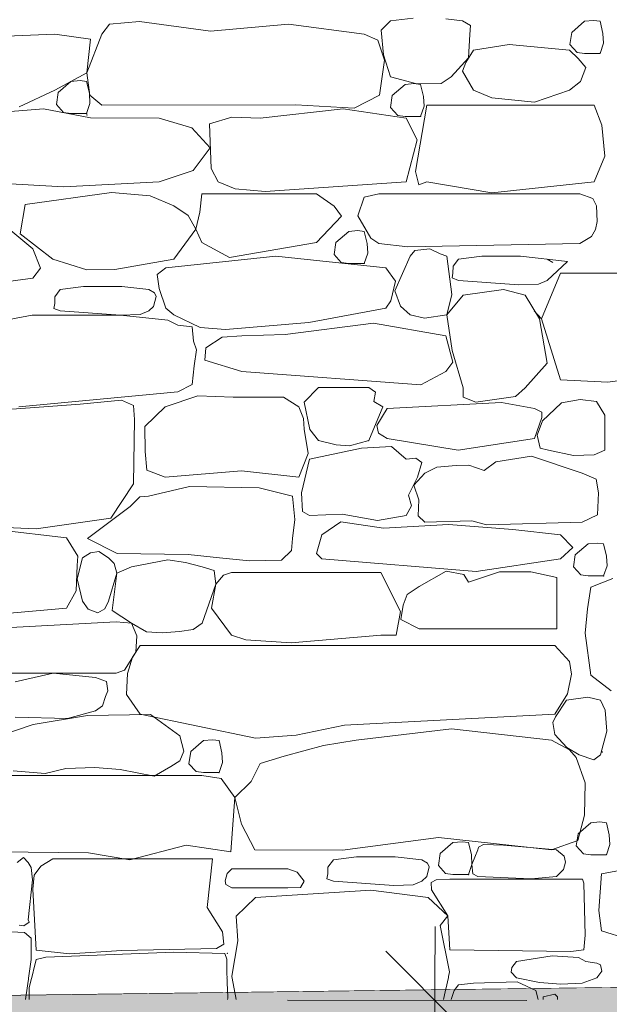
# Model space of a CAD drawing. Header units: millimetres. Extents: x -25516 to 3801, y -6942 to 11332.
# Tile 11 of 33: x -15507 to -14306, y 385 to 2392. Entities that reach past the tile are written whole.
import ezdxf

# ---------------------------------------------------------------- set-up
doc = ezdxf.new("R2010")
doc.units = ezdxf.units.MM
doc.header["$MEASUREMENT"] = 0
doc.linetypes.add('Wipeout_Contour', pattern=[1000, 0, -1000])
for name, color, linetype in [('POHLED ZÁPADNÍ_1_Bourané_Kóty - SP', 7, 'Continuous'), ('POHLED ZÁPADNÍ_1_Konstrukce - krov', 7, 'Continuous'), ('POHLED ZÁPADNÍ_1_Situace - terén', 7, 'Continuous'), ('POHLED ZÁPADNÍ_1_Výplně - Povrchové', 7, 'Continuous'), ('POHLED ZÁPADNÍ_1_Výplně – Řezové', 7, 'Continuous')]:
    doc.layers.add(name, color=color, linetype=linetype)

# ---------------------------------------------------------------- blocks, each defined once
blk = doc.blocks.new('*X2', base_point=(-25798.9, -9432.9))
at = {"layer": 'POHLED ZÁPADNÍ_1_Výplně - Povrchové', "color": 253, "linetype": 'Continuous', "lineweight": 13}
for p, q in [((-15262.9, 2388.1), (-15324.1, 2382.4)), ((-15118.5, 2368.6), (-15262.9, 2388.1)), ((-14751.9, 2389.7), (-14770.8, 2370.2)), ((-14705.8, 2394.6), (-14751.9, 2389.7)), ((-14605.2, 2389.7), (-14638.8, 2393.4)), ((-14588.9, 2379.9), (-14605.2, 2389.7)), ((-14356.8, 2388.4), (-14382.8, 2365.7)), ((-14338.3, 2390), (-14356.8, 2388.4)), ((-14325.1, 2388.4), (-14338.3, 2390)), ((-14319.3, 2363.3), (-14325.1, 2388.4)), ((-15324.1, 2382.4), (-15339.5, 2362.3)), ((-14959.9, 2382.8), (-15118.5, 2368.6)), ((-14805.3, 2362.3), (-14959.9, 2382.8)), ((-14770.8, 2370.2), (-14765.8, 2320)), ((-14590, 2361.3), (-14588.9, 2379.9)), ((-15435.8, 2362.3), (-15622.3, 2354.4)), ((-15362.9, 2351.7), (-15435.8, 2362.3)), ((-15339.5, 2362.3), (-15370.3, 2283.4)), ((-15370.3, 2283.4), (-15362.9, 2351.7)), ((-14777.6, 2349.9), (-14805.3, 2362.3)), ((-14764.2, 2309.4), (-14777.6, 2349.9)), ((-14592.8, 2314.3), (-14590, 2361.3)), ((-14382.8, 2365.7), (-14386.5, 2341.2)), ((-14318.1, 2343.7), (-14319.3, 2363.3)), ((-14582.5, 2329.9), (-14598.7, 2304.4)), ((-14510, 2341.1), (-14582.5, 2329.9)), ((-14387.6, 2329.9), (-14510, 2341.1)), ((-14369.8, 2312.8), (-14387.6, 2329.9)), ((-14386.5, 2341.2), (-14371.8, 2325)), ((-14325.1, 2323), (-14318.1, 2343.7)), ((-14774.1, 2237.9), (-14764.2, 2309.4)), ((-14765.8, 2320), (-14751.9, 2275.5)), ((-14628.4, 2275.5), (-14592.8, 2314.3)), ((-14371.8, 2325), (-14356.8, 2323)), ((-14353.7, 2294.5), (-14369.8, 2312.8)), ((-14356.8, 2323), (-14325.1, 2323)), ((-14598.7, 2304.4), (-14605.2, 2286.5)), ((-14365.2, 2265.8), (-14353.7, 2294.5)), ((-15435.8, 2248.1), (-15370.3, 2283.4)), ((-15384.1, 2267.5), (-15402.6, 2265.8)), ((-15370.7, 2265.8), (-15384.1, 2267.5)), ((-15370.3, 2283.4), (-15364.2, 2237.6)), ((-14751.9, 2275.5), (-14698.4, 2261.2)), ((-14648.5, 2261.8), (-14628.4, 2275.5)), ((-14605.2, 2286.5), (-14582.5, 2248.1)), ((-15508.1, 2214.4), (-15435.8, 2248.1)), ((-15402.6, 2265.8), (-15428.6, 2243.2)), ((-15365.2, 2241.7), (-15370.7, 2265.8)), ((-14722.1, 2259.9), (-14748.2, 2237.3)), ((-14703.7, 2261.6), (-14722.1, 2259.9)), ((-14690.5, 2259.9), (-14703.7, 2261.6)), ((-14698.4, 2261.2), (-14648.5, 2261.8)), ((-14684.7, 2234.9), (-14690.5, 2259.9)), ((-14582.5, 2248.1), (-14545.2, 2232.6)), ((-14458.8, 2223.8), (-14387.6, 2248.1)), ((-14387.6, 2248.1), (-14365.2, 2265.8)), ((-15428.6, 2243.2), (-15432.3, 2218.7)), ((-15363.9, 2221.1), (-15365.2, 2241.7)), ((-15364.2, 2237.6), (-15339.5, 2217.7)), ((-14825.7, 2211.2), (-14774.1, 2237.9)), ((-14748.2, 2237.3), (-14751.9, 2212.8)), ((-14683.5, 2215.2), (-14684.7, 2234.9)), ((-14545.2, 2232.6), (-14458.8, 2223.8)), ((-15458.6, 2210), (-15695.9, 2190.7)), ((-15363.1, 2191.7), (-15458.6, 2210)), ((-15432.3, 2218.7), (-15417.6, 2202.4)), ((-15370.9, 2200.5), (-15363.9, 2221.1)), ((-15339.5, 2217.7), (-14944.6, 2218.4)), ((-14847.9, 2210), (-15017.3, 2190.7)), ((-14944.6, 2218.4), (-14825.7, 2211.2)), ((-14719.7, 2190.7), (-14847.9, 2210)), ((-14751.9, 2212.8), (-14737.1, 2196.5)), ((-14678.1, 2217.7), (-14701.1, 2082.4)), ((-14690.5, 2194.6), (-14683.5, 2215.2)), ((-14337, 2217.7), (-14678.1, 2217.7)), ((-14321.2, 2176.8), (-14337, 2217.7)), ((-15417.6, 2202.4), (-15402.6, 2200.5)), ((-15402.6, 2200.5), (-15370.9, 2200.5)), ((-15222.9, 2190.7), (-15363.1, 2191.7)), ((-15156.7, 2171.4), (-15222.9, 2190.7)), ((-15074.9, 2193.2), (-15120.8, 2179.5)), ((-15017.3, 2190.7), (-15074.9, 2193.2)), ((-14737.1, 2196.5), (-14722.1, 2194.6)), ((-14722.1, 2194.6), (-14690.5, 2194.6)), ((-14697.3, 2147), (-14719.7, 2190.7)), ((-15119.2, 2130.5), (-15156.7, 2171.4)), ((-15120.8, 2179.5), (-15117.3, 2088.5)), ((-14315.1, 2113.3), (-14321.2, 2176.8)), ((-15153.6, 2084.3), (-15119.2, 2130.5)), ((-14719.7, 2061.3), (-14697.3, 2147)), ((-14337, 2061.3), (-14315.1, 2113.3)), ((-15117.3, 2088.5), (-15102.8, 2061.3)), ((-15222.9, 2061.3), (-15153.6, 2084.3)), ((-14701.1, 2082.4), (-14693.9, 2054.9)), ((-15611.5, 2061.3), (-15417.4, 2051.4)), ((-15417.4, 2051.4), (-15222.9, 2061.3)), ((-15102.8, 2061.3), (-15068.4, 2047.2)), ((-15068.4, 2047.2), (-15007.3, 2041.9)), ((-15007.3, 2041.9), (-14719.7, 2061.3)), ((-14693.9, 2054.9), (-14678.1, 2061.3)), ((-14678.1, 2061.3), (-14545.6, 2038.8)), ((-14545.6, 2038.8), (-14337, 2061.3)), ((-15320.3, 2039.2), (-15496.2, 2014.8)), ((-15241.5, 2032.7), (-15320.3, 2039.2)), ((-15192.8, 2012.1), (-15241.5, 2032.7)), ((-15136.2, 2036.9), (-15139.9, 1999.5)), ((-14902.6, 2036.9), (-15136.2, 2036.9)), ((-14866.6, 2011.7), (-14902.6, 2036.9)), ((-14805.7, 2030.2), (-14818.5, 1992.3)), ((-14775.8, 2036.9), (-14805.7, 2030.2)), ((-14365.9, 2036.9), (-14775.8, 2036.9)), ((-14340, 2027.1), (-14365.9, 2036.9)), ((-14332.4, 2012.1), (-14340, 2027.1)), ((-15496.2, 2014.8), (-15506, 1955.1)), ((-15164, 1993), (-15192.8, 2012.1)), ((-14851.7, 1991.4), (-14866.6, 2011.7)), ((-14331.2, 1980.4), (-14332.4, 2012.1)), ((-15148.3, 1964.7), (-15164, 1993)), ((-15139.9, 1999.5), (-15148.3, 1964.7)), ((-14902.6, 1937.7), (-14851.7, 1991.4)), ((-14818.5, 1992.3), (-14792, 1946.3)), ((-15480.4, 1924.8), (-15545.4, 1978.8)), ((-14334.6, 1963.9), (-14331.2, 1980.4)), ((-15506, 1955.1), (-15439.8, 1903.6)), ((-15192.8, 1903.6), (-15148.3, 1964.7)), ((-15148.3, 1964.7), (-15136.2, 1937.7)), ((-14837, 1960.3), (-14863, 1937.7)), ((-14818.6, 1962), (-14837, 1960.3)), ((-14805.3, 1960.3), (-14818.6, 1962)), ((-14799.5, 1935.3), (-14805.3, 1960.3)), ((-14365.9, 1935.9), (-14342.2, 1950)), ((-14342.2, 1950), (-14334.6, 1963.9)), ((-15136.2, 1937.7), (-15079.5, 1907.3)), ((-15079.5, 1907.3), (-14902.6, 1937.7)), ((-14863, 1937.7), (-14866.7, 1913.2)), ((-14798.3, 1915.6), (-14799.5, 1935.3)), ((-14792, 1946.3), (-14775.8, 1935.9)), ((-14775.8, 1935.9), (-14716.7, 1928.7)), ((-14716.7, 1928.7), (-14365.9, 1935.9)), ((-15464.4, 1885.2), (-15480.4, 1924.8)), ((-14985.1, 1910), (-15209.4, 1885.7)), ((-14761.2, 1885.7), (-14985.1, 1910)), ((-14866.7, 1913.2), (-14852, 1896.9)), ((-14805.3, 1895), (-14798.3, 1915.6)), ((-14711.7, 1909.5), (-14743.2, 1838.9)), ((-14702.2, 1921.1), (-14711.7, 1909.5)), ((-14672, 1924.8), (-14702.2, 1921.1)), ((-14650.8, 1914.7), (-14672, 1924.8)), ((-14637.1, 1909.5), (-14650.8, 1914.7)), ((-14626.9, 1831.6), (-14637.1, 1909.5)), ((-14565.8, 1909.8), (-14613.1, 1903.6)), ((-14528.3, 1910), (-14565.8, 1909.8)), ((-14487.4, 1909.7), (-14528.3, 1910)), ((-14391.6, 1899), (-14487.4, 1909.7)), ((-15439.8, 1903.6), (-15370.3, 1882.1)), ((-15313, 1882.9), (-15192.8, 1903.6)), ((-14852, 1896.9), (-14837, 1895)), ((-14837, 1895), (-14805.3, 1895)), ((-14624.2, 1889.1), (-14624.6, 1875.1)), ((-14613.1, 1903.6), (-14624.2, 1889.1)), ((-14421.1, 1897.1), (-14432.8, 1903.6)), ((-14432.8, 1860.4), (-14391.6, 1899)), ((-15480.4, 1864.9), (-15464.4, 1885.2)), ((-15370.3, 1882.1), (-15313, 1882.9)), ((-15209.4, 1885.7), (-15227, 1872.1)), ((-15227, 1872.1), (-15222.9, 1844)), ((-14741.9, 1858.8), (-14761.2, 1885.7)), ((-14624.6, 1875.1), (-14626.4, 1865.3)), ((-14405.5, 1875.1), (-14444.6, 1782.2)), ((-14273.7, 1875.1), (-14405.5, 1875.1)), ((-15644.8, 1843.5), (-15480.4, 1864.9)), ((-15377, 1847.8), (-15424.3, 1841.6)), ((-15339.5, 1848), (-15377, 1847.8)), ((-15298.7, 1847.7), (-15339.5, 1848)), ((-15244.1, 1841.6), (-15298.7, 1847.7)), ((-14751.2, 1818.9), (-14741.9, 1858.8)), ((-14626.4, 1865.3), (-14613.1, 1860.4)), ((-14613.1, 1860.4), (-14490.2, 1851.4)), ((-14490.2, 1851.4), (-14450.7, 1852.9)), ((-14450.7, 1852.9), (-14432.8, 1860.4)), ((-15435.4, 1827), (-15435.8, 1813.1)), ((-15424.3, 1841.6), (-15435.4, 1827)), ((-15232.3, 1835.1), (-15244.1, 1841.6)), ((-15234.2, 1807.5), (-15228.9, 1827.4)), ((-15228.9, 1827.4), (-15232.3, 1835.1)), ((-15222.9, 1844), (-15209.4, 1803.9)), ((-14743.2, 1838.9), (-14731.5, 1808.2)), ((-14637.1, 1790), (-14626.9, 1831.6)), ((-14603.5, 1830.3), (-14637.1, 1790)), ((-14522, 1842.1), (-14603.5, 1830.3)), ((-14477.4, 1830.3), (-14522, 1842.1)), ((-14448.1, 1782.1), (-14477.4, 1830.3)), ((-15435.8, 1813.1), (-15437.6, 1803.2)), ((-15244.1, 1798.3), (-15234.2, 1807.5)), ((-14761.2, 1803.9), (-14751.2, 1818.9)), ((-14731.5, 1808.2), (-14711.7, 1790)), ((-15481.7, 1789.5), (-15589, 1769.5)), ((-15301.4, 1789.3), (-15481.7, 1789.5)), ((-15437.6, 1803.2), (-15424.3, 1798.3)), ((-15424.3, 1798.3), (-15301.4, 1789.3)), ((-15301.4, 1789.3), (-15262, 1790.9)), ((-15205.5, 1779.4), (-15301.4, 1789.3)), ((-15262, 1790.9), (-15244.1, 1798.3)), ((-15209.4, 1803.9), (-15192.8, 1790.1)), ((-15192.8, 1790.1), (-15139.3, 1764.6)), ((-14918.1, 1774.7), (-14761.2, 1803.9)), ((-14711.7, 1790), (-14682.4, 1783.6)), ((-14682.4, 1783.6), (-14637.1, 1790)), ((-14637.1, 1790), (-14626, 1717.5)), ((-14459.4, 1798.4), (-14444.6, 1782.2)), ((-15185, 1769.5), (-15205.5, 1779.4)), ((-15155.7, 1765.9), (-15185, 1769.5)), ((-15152.8, 1736.3), (-15155.7, 1765.9)), ((-15087.6, 1760.5), (-14918.1, 1774.7)), ((-14786.3, 1773.4), (-14966.2, 1750.3)), ((-14639.1, 1747.1), (-14786.3, 1773.4)), ((-14432.8, 1692), (-14448.1, 1782.1)), ((-14444.6, 1782.2), (-14405.5, 1657.9)), ((-15139.3, 1764.6), (-15087.6, 1760.5)), ((-15054.3, 1747.1), (-15094.7, 1744.6)), ((-14966.2, 1750.3), (-15054.3, 1747.1)), ((-14624.6, 1693.7), (-14639.1, 1747.1)), ((-15146.8, 1719.2), (-15152.8, 1736.3)), ((-15094.7, 1744.6), (-15127.9, 1723.3)), ((-15151.6, 1686.6), (-15146.8, 1719.2)), ((-15127.9, 1723.3), (-15129.9, 1698)), ((-14626, 1717.5), (-14603.5, 1641.5)), ((-15155.9, 1648.1), (-15151.6, 1686.6)), ((-15129.9, 1698), (-15054.3, 1674.5)), ((-14639.1, 1674.5), (-14624.6, 1693.7)), ((-14477.4, 1641.5), (-14432.8, 1692)), ((-15054.3, 1674.5), (-14690.2, 1647.4)), ((-14690.2, 1647.4), (-14639.1, 1674.5)), ((-15185, 1633.6), (-15155.9, 1648.1)), ((-14405.5, 1657.9), (-14309.2, 1653.3)), ((-14309.2, 1653.3), (-14273.7, 1657.9)), ((-15509, 1602.9), (-15185, 1633.6)), ((-15144, 1625.5), (-15210.8, 1602.5)), ((-15072.6, 1622.4), (-15144, 1625.5)), ((-14898.5, 1642.1), (-14927.8, 1612.1)), ((-14796.2, 1642.1), (-14898.5, 1642.1)), ((-14782.3, 1632.5), (-14796.2, 1642.1)), ((-14785.5, 1613.3), (-14782.3, 1632.5)), ((-14603.5, 1641.5), (-14604.1, 1622.6)), ((-14497.2, 1623.6), (-14477.4, 1641.5)), ((-15383.8, 1608.3), (-15563.7, 1594.8)), ((-15299.7, 1616.6), (-15383.8, 1608.3)), ((-15275.1, 1605.7), (-15299.7, 1616.6)), ((-15273.5, 1576.8), (-15275.1, 1605.7)), ((-14969.8, 1622.4), (-15072.6, 1622.4)), ((-14938.8, 1602.5), (-14969.8, 1622.4)), ((-14927.8, 1612.1), (-14916, 1556.6)), ((-14767.4, 1602.7), (-14785.5, 1613.3)), ((-14525.6, 1611.9), (-14758.6, 1599.2)), ((-14604.1, 1622.6), (-14577.7, 1612.4)), ((-14577.7, 1612.4), (-14497.2, 1623.6)), ((-14458.3, 1599.2), (-14525.6, 1611.9)), ((-14403.9, 1610.7), (-14429.9, 1586)), ((-14365.3, 1618), (-14403.9, 1610.7)), ((-14332.1, 1613.6), (-14365.3, 1618)), ((-14315, 1586), (-14332.1, 1613.6)), ((-15210.8, 1602.5), (-15252.5, 1562.4)), ((-14929.3, 1579), (-14938.8, 1602.5)), ((-14796.2, 1533.9), (-14767.4, 1602.7)), ((-14758.6, 1599.2), (-14779.8, 1564.6)), ((-14443.7, 1591.8), (-14458.3, 1599.2)), ((-14443.7, 1580.9), (-14443.7, 1591.8)), ((-14429.9, 1586), (-14442, 1574.5)), ((-14315, 1514.7), (-14315, 1586)), ((-15275.3, 1445.5), (-15273.5, 1576.8)), ((-14927.8, 1557.5), (-14929.3, 1579)), ((-14458.3, 1538.5), (-14443.7, 1580.9)), ((-14442, 1574.5), (-14453.1, 1545.2)), ((-15252.5, 1562.4), (-15251.5, 1511.7)), ((-14919.7, 1507.9), (-14927.8, 1557.5)), ((-14916, 1556.6), (-14898.5, 1533.9)), ((-14779.8, 1564.6), (-14776.3, 1548.9)), ((-14776.3, 1548.9), (-14758.6, 1538.5)), ((-14453.1, 1545.2), (-14446.7, 1518.4)), ((-14898.5, 1533.9), (-14862.8, 1525.1)), ((-14862.8, 1525.1), (-14835, 1523.4)), ((-14835, 1523.4), (-14796.2, 1533.9)), ((-14758.6, 1538.5), (-14614.2, 1514.6)), ((-14614.2, 1514.6), (-14458.3, 1538.5)), ((-15251.5, 1511.7), (-15248.3, 1473.4)), ((-14938.8, 1459.3), (-14919.7, 1507.9)), ((-14810.9, 1518.4), (-14917, 1496.3)), ((-14749.6, 1521.9), (-14810.9, 1518.4)), ((-14719.7, 1496.3), (-14749.6, 1521.9)), ((-14446.7, 1518.4), (-14429.9, 1514.7)), ((-14429.9, 1514.7), (-14379, 1503.9)), ((-14379, 1503.9), (-14337, 1505.1)), ((-14337, 1505.1), (-14315, 1514.7)), ((-14917, 1496.3), (-14932.9, 1427.8)), ((-14700.2, 1498.2), (-14719.7, 1496.3)), ((-14687.9, 1489.3), (-14700.2, 1498.2)), ((-14697, 1459.6), (-14687.9, 1489.3)), ((-14537.3, 1490.8), (-14561.3, 1472.7)), ((-14465, 1502.2), (-14537.3, 1490.8)), ((-14361.2, 1467.9), (-14465, 1502.2)), ((-15248.3, 1473.4), (-15210.8, 1459.3)), ((-15210.8, 1459.3), (-15055.2, 1472.6)), ((-15055.2, 1472.6), (-14938.8, 1459.3)), ((-14682, 1467.9), (-14704.5, 1443.3)), ((-14657.5, 1480), (-14682, 1467.9)), ((-14618.2, 1483.1), (-14657.5, 1480)), ((-14592.6, 1483.9), (-14618.2, 1483.1)), ((-14561.3, 1472.7), (-14592.6, 1483.9)), ((-14333.2, 1455.3), (-14361.2, 1467.9)), ((-15321.1, 1375.9), (-15275.3, 1445.5)), ((-14715.1, 1422.9), (-14697, 1459.6)), ((-14328, 1427.2), (-14333.2, 1455.3)), ((-15161.1, 1440.4), (-15244.9, 1421)), ((-15019.1, 1437.8), (-15161.1, 1440.4)), ((-14951.3, 1421), (-15019.1, 1437.8)), ((-14932.9, 1427.8), (-14931.2, 1389.7)), ((-14704.5, 1443.3), (-14693.9, 1413.2)), ((-14330.3, 1382.6), (-14328, 1427.2)), ((-15262.1, 1419.2), (-15282.2, 1399.5)), ((-15244.9, 1421), (-15262.1, 1419.2)), ((-14946.7, 1373.1), (-14951.3, 1421)), ((-14708.9, 1400.9), (-14715.1, 1422.9)), ((-14693.9, 1413.2), (-14695.3, 1380.6)), ((-15282.2, 1399.5), (-15369.2, 1334.5)), ((-14931.2, 1389.7), (-14917, 1381.4)), ((-14719.7, 1381.4), (-14708.9, 1400.9)), ((-15473.5, 1354.3), (-15321.1, 1375.9)), ((-14951.3, 1334.5), (-14946.7, 1373.1)), ((-14917, 1381.4), (-14850.5, 1383.7)), ((-14852.9, 1368.5), (-14891.9, 1341.8)), ((-14766, 1355.4), (-14852.9, 1368.5)), ((-14850.5, 1383.7), (-14778.4, 1371.1)), ((-14778.4, 1371.1), (-14719.7, 1381.4)), ((-14695.3, 1380.6), (-14682, 1367.5)), ((-14682, 1367.5), (-14586, 1370.5)), ((-14586, 1370.5), (-14556.1, 1362.3)), ((-14556.1, 1362.3), (-14361.2, 1367.5)), ((-14361.2, 1367.5), (-14330.3, 1382.6)), ((-15411.4, 1335.9), (-15588.9, 1356.5)), ((-15572.3, 1358.1), (-15473.5, 1354.3)), ((-14633.6, 1362.7), (-14766, 1355.4)), ((-14502.4, 1352.8), (-14633.6, 1362.7)), ((-14405.5, 1341.8), (-14502.4, 1352.8)), ((-15388.8, 1298.1), (-15411.4, 1335.9)), ((-15369.2, 1334.5), (-15308.2, 1303.6)), ((-14953.2, 1310.1), (-14951.3, 1334.5)), ((-14891.9, 1341.8), (-14902.6, 1304.1)), ((-14380.7, 1316.4), (-14405.5, 1341.8)), ((-14331, 1325.2), (-14349.5, 1323.6)), ((-14317.8, 1323.6), (-14331, 1325.2)), ((-15362.9, 1305.5), (-15379.1, 1294.9)), ((-15345.9, 1307.9), (-15362.9, 1305.5)), ((-15326.3, 1294.9), (-15345.9, 1307.9)), ((-14973.6, 1290.1), (-14953.2, 1310.1)), ((-14405.5, 1293), (-14380.7, 1316.4)), ((-14349.5, 1323.6), (-14375.5, 1301)), ((-14312, 1298.6), (-14317.8, 1323.6)), ((-15389.7, 1279.5), (-15388.8, 1298.1)), ((-15379.1, 1294.9), (-15389.7, 1251.9)), ((-15314.6, 1283.2), (-15326.3, 1294.9)), ((-15308.2, 1303.6), (-15164.2, 1301.6)), ((-15205.6, 1290.8), (-15279.4, 1276.5)), ((-15169.1, 1285.5), (-15205.6, 1290.8)), ((-15135.5, 1276.5), (-15169.1, 1285.5)), ((-15164.2, 1301.6), (-15100.4, 1295.3)), ((-15100.4, 1295.3), (-15039.1, 1289)), ((-15039.1, 1289), (-14973.6, 1290.1)), ((-14902.6, 1304.1), (-14891.9, 1293)), ((-14891.9, 1293), (-14577.1, 1267.2)), ((-14577.1, 1267.2), (-14405.5, 1293)), ((-14375.5, 1301), (-14379.2, 1276.5)), ((-14310.8, 1278.9), (-14312, 1298.6)), ((-15392.1, 1228.1), (-15389.7, 1279.5)), ((-15309.4, 1264), (-15314.6, 1283.2)), ((-15279.4, 1276.5), (-15309.4, 1264)), ((-15111.1, 1269), (-15135.5, 1276.5)), ((-15107.5, 1241.1), (-15111.1, 1269)), ((-15075.4, 1265.2), (-15092, 1259.9)), ((-14771.8, 1265.2), (-15075.4, 1265.2)), ((-14731.7, 1185.9), (-14771.8, 1265.2)), ((-14638.3, 1267.8), (-14693.3, 1236.8)), ((-14602.3, 1260.9), (-14638.3, 1267.8)), ((-14530.1, 1266.6), (-14593.1, 1245.2)), ((-14466, 1266.3), (-14530.1, 1266.6)), ((-14413, 1254.9), (-14466, 1266.3)), ((-14379.2, 1276.5), (-14364.5, 1260.2)), ((-14317.8, 1258.3), (-14310.8, 1278.9)), ((-15389.7, 1251.9), (-15379.1, 1206.5)), ((-15326.3, 1206.5), (-15309.4, 1264)), ((-15309.4, 1264), (-15318.8, 1187.9)), ((-15092, 1259.9), (-15107.5, 1241.1)), ((-14593.1, 1245.2), (-14602.3, 1260.9)), ((-14413, 1150.4), (-14413, 1254.9)), ((-14364.5, 1260.2), (-14349.5, 1258.3)), ((-14349.5, 1258.3), (-14317.8, 1258.3)), ((-14299, 1252.7), (-14343.9, 1235.5)), ((-15411.4, 1192.6), (-15392.1, 1228.1)), ((-15135.5, 1161.6), (-15107.5, 1241.1)), ((-15107.5, 1241.1), (-15116.4, 1192.2)), ((-14693.3, 1236.8), (-14717.6, 1220.3)), ((-14343.9, 1235.5), (-14350.4, 1191.2)), ((-15379.1, 1206.5), (-15367.8, 1190.6)), ((-15333.4, 1190.9), (-15326.3, 1206.5)), ((-14717.6, 1220.3), (-14725.9, 1198.5)), ((-15551, 1179.9), (-15411.4, 1192.6)), ((-15367.8, 1190.6), (-15348.1, 1183.1)), ((-15348.1, 1183.1), (-15333.4, 1190.9)), ((-15318.8, 1187.9), (-15279.4, 1161.6)), ((-15116.4, 1192.2), (-15075.4, 1137.2)), ((-14740, 1137.2), (-14731.7, 1185.9)), ((-14725.9, 1198.5), (-14731.1, 1169.6)), ((-14350.4, 1191.2), (-14355.4, 1141.4)), ((-15310.4, 1164.9), (-15820, 1136.5)), ((-15279.4, 1161.6), (-15310.4, 1164.9)), ((-14731.1, 1169.6), (-14693.3, 1150.4)), ((-15268.2, 1135.9), (-15279.4, 1161.6)), ((-15279.4, 1161.6), (-15249.1, 1143.9)), ((-15249.1, 1143.9), (-15217.2, 1142.4)), ((-15217.2, 1142.4), (-15181.6, 1144.9)), ((-15181.6, 1144.9), (-15153.5, 1149.3)), ((-15153.5, 1149.3), (-15135.5, 1161.6)), ((-14693.3, 1150.4), (-14413, 1150.4)), ((-15270.2, 1102.9), (-15268.2, 1135.9)), ((-15075.4, 1137.2), (-15046.3, 1127.8)), ((-15046.3, 1127.8), (-14954.4, 1121.8)), ((-14954.4, 1121.8), (-14771.8, 1137.2)), ((-14771.8, 1137.2), (-14740, 1137.2)), ((-14355.4, 1141.4), (-14343.9, 1056)), ((-15261.6, 1116.7), (-15277.4, 1092.3)), ((-14417.3, 1116.7), (-15261.6, 1116.7)), ((-14387.6, 1083.7), (-14417.3, 1116.7)), ((-15293.8, 1066.2), (-15270.2, 1102.9)), ((-15277.4, 1092.3), (-15287.3, 1059.3)), ((-14383, 1058), (-14387.6, 1083.7)), ((-15310.4, 1059.9), (-15293.8, 1066.2)), ((-15820, 1059.9), (-15310.4, 1059.9)), ((-15439, 1059.7), (-15516.4, 1042.6)), ((-15352.7, 1051.1), (-15439, 1059.7)), ((-15330.5, 1043.2), (-15352.7, 1051.1)), ((-15287.3, 1059.3), (-15289.3, 1016.4)), ((-14391.6, 1017.7), (-14383, 1058)), ((-14343.9, 1056), (-14302.6, 1024.1)), ((-15332.1, 1012.3), (-15327.3, 1024.3)), ((-15327.3, 1024.3), (-15330.5, 1043.2)), ((-15338.4, 993.3), (-15332.1, 1012.3)), ((-15289.3, 1016.4), (-15261.6, 976.1)), ((-14417.3, 976.1), (-14391.6, 1017.7)), ((-14393.2, 1005.2), (-14416.1, 971)), ((-14350, 1010.9), (-14393.2, 1005.2)), ((-14324.3, 1005.2), (-14350, 1010.9)), ((-14314.8, 984.6), (-14324.3, 1005.2)), ((-15409.7, 967.6), (-15352.7, 983.4)), ((-15352.7, 983.4), (-15338.4, 993.3)), ((-14311, 941.9), (-14314.8, 984.6)), ((-15516.4, 970.2), (-15409.7, 967.6)), ((-15368.7, 973.5), (-15479.4, 955.1)), ((-15240.5, 975.9), (-15368.7, 973.5)), ((-15261.6, 976.1), (-15027, 927.5)), ((-15181, 932.6), (-15240.5, 975.9)), ((-14845.5, 953.9), (-14417.3, 976.1)), ((-14416.1, 971), (-14421, 959.6)), ((-15479.4, 955.1), (-15548.1, 932.6)), ((-14944.1, 933.9), (-14845.5, 953.9)), ((-14627.9, 946.4), (-14822, 923.3)), ((-14423.9, 923.3), (-14627.9, 946.4)), ((-14421, 959.6), (-14417.1, 934.9)), ((-15172.7, 901.1), (-15181, 932.6)), ((-15114.3, 924.3), (-15132.7, 922.7)), ((-15101, 922.7), (-15114.3, 924.3)), ((-15027, 927.5), (-14944.1, 933.9)), ((-14822, 923.3), (-14888.6, 912.7)), ((-14387.6, 903.5), (-14423.9, 923.3)), ((-14417.1, 934.9), (-14392.9, 908.8)), ((-14324.3, 893.5), (-14311, 941.9)), ((-15132.7, 922.7), (-15158.7, 900.1)), ((-15095.3, 897.6), (-15101, 922.7)), ((-14888.6, 912.7), (-14968.5, 891)), ((-14392.9, 908.8), (-14367.6, 893.5)), ((-14373.8, 888.3), (-14387.6, 903.5)), ((-15181, 881.1), (-15172.7, 901.1)), ((-15158.7, 900.1), (-15162.4, 875.5)), ((-15094, 878), (-15095.3, 897.6)), ((-14968.5, 891), (-15017.3, 875.8)), ((-14355.3, 836.2), (-14373.8, 888.3)), ((-14367.6, 893.5), (-14337.5, 883.6)), ((-14337.5, 883.6), (-14324.3, 893.5)), ((-15455.2, 855.7), (-15412.8, 865.5)), ((-15412.8, 865.5), (-15353.9, 867.4)), ((-15353.9, 867.4), (-15302.4, 863.7)), ((-15302.4, 863.7), (-15233.4, 849.9)), ((-15233.4, 849.9), (-15199.4, 869.8)), ((-15199.4, 869.8), (-15181, 881.1)), ((-15162.4, 875.5), (-15147.7, 859.3)), ((-15101, 857.4), (-15094, 878)), ((-15017.3, 875.8), (-15035.8, 839.5)), ((-15136.2, 851.4), (-15581.7, 851.4)), ((-15520.2, 861.2), (-15455.2, 855.7)), ((-15147.7, 859.3), (-15132.7, 857.4)), ((-15096.6, 845.6), (-15136.2, 851.4)), ((-15132.7, 857.4), (-15101, 857.4)), ((-15068.7, 806.6), (-15096.6, 845.6)), ((-15035.8, 839.5), (-15068.7, 806.6)), ((-14356.6, 770.8), (-14355.3, 836.2)), ((-15076.8, 696.2), (-15068.7, 806.6)), ((-15068.7, 806.6), (-15055, 752.3)), ((-14370.5, 718.7), (-14356.6, 770.8)), ((-15055, 752.3), (-15027.9, 700.1)), ((-14343.7, 755.3), (-14369.7, 732.7)), ((-14325.3, 756.9), (-14343.7, 755.3)), ((-14312, 755.3), (-14325.3, 756.9)), ((-14306.3, 730.2), (-14312, 755.3)), ((-14849.7, 699.5), (-14654.3, 725.3)), ((-14654.3, 725.3), (-14423.9, 700.2)), ((-14369.7, 732.7), (-14373.4, 708.1)), ((-14305, 710.6), (-14306.3, 730.2)), ((-15282.8, 679.4), (-15168.1, 709.4)), ((-15168.1, 709.4), (-15076.8, 696.2)), ((-14624.6, 714.8), (-14650.6, 692.2)), ((-14606.1, 716.4), (-14624.6, 714.8)), ((-14592.9, 714.8), (-14606.1, 716.4)), ((-14587.1, 689.7), (-14592.9, 714.8)), ((-14572.3, 705.5), (-14574.1, 700.2)), ((-14562.7, 711.1), (-14572.3, 705.5)), ((-14521.9, 709.3), (-14562.7, 711.1)), ((-14413.8, 700.2), (-14521.9, 709.3)), ((-14423.9, 700.2), (-14370.5, 718.7)), ((-14373.4, 708.1), (-14358.7, 691.9)), ((-14312, 689.9), (-14305, 710.6)), ((-15581.7, 696.2), (-15367.1, 694.1)), ((-15499.1, 684.4), (-15512.5, 674.4)), ((-15490.1, 674.4), (-15499.1, 684.4)), ((-15367.1, 694.1), (-15282.8, 679.4)), ((-15027.9, 700.1), (-14849.7, 699.5)), ((-14821, 685.6), (-14868.2, 679.4)), ((-14783.4, 685.8), (-14821, 685.6)), ((-14742.6, 685.5), (-14783.4, 685.8)), ((-14688, 679.4), (-14742.6, 685.5)), ((-14650.6, 692.2), (-14654.3, 667.7)), ((-14585.9, 670.1), (-14587.1, 689.7)), ((-14574.1, 700.2), (-14585.9, 670.1)), ((-14398.4, 686.9), (-14413.8, 700.2)), ((-14395.2, 674.6), (-14398.4, 686.9)), ((-14358.7, 691.9), (-14343.7, 689.9)), ((-14343.7, 689.9), (-14312, 689.9)), ((-15483.6, 663.9), (-15490.1, 674.4)), ((-15480.7, 638.5), (-15483.6, 663.9)), ((-15464.3, 666.5), (-15477.4, 648)), ((-15439.8, 681.7), (-15464.3, 666.5)), ((-15114.4, 681.7), (-15439.8, 681.7)), ((-15125.5, 582.5), (-15114.4, 681.7)), ((-14879.3, 664.8), (-14879.8, 650.9)), ((-14868.2, 679.4), (-14879.3, 664.8)), ((-14676.2, 672.9), (-14688, 679.4)), ((-14678.1, 645.4), (-14672.8, 665.2)), ((-14672.8, 665.2), (-14676.2, 672.9)), ((-14654.3, 667.7), (-14639.6, 651.4)), ((-14592.9, 649.5), (-14585.9, 670.1)), ((-14585.9, 670.1), (-14584.3, 651.2)), ((-14399.5, 659.8), (-14395.2, 674.6)), ((-15477.4, 648), (-15480.4, 619.6)), ((-15084.3, 652), (-15088.3, 636.7)), ((-15074.8, 661.3), (-15084.3, 652)), ((-14960.6, 661.3), (-15074.8, 661.3)), ((-14942.1, 654.3), (-14960.6, 661.3)), ((-14927.4, 636.1), (-14942.1, 654.3)), ((-14879.8, 650.9), (-14881.5, 641.1)), ((-14688, 636.1), (-14678.1, 645.4)), ((-14639.6, 651.4), (-14624.6, 649.5)), ((-14624.6, 649.5), (-14592.9, 649.5)), ((-14584.3, 651.2), (-14574.1, 645.4)), ((-14574.1, 645.4), (-14465.5, 640.6)), ((-14465.5, 640.6), (-14413.8, 645.4)), ((-14413.8, 645.4), (-14399.5, 659.8)), ((-14327.2, 576.6), (-14322.1, 651)), ((-14322.1, 651), (-14285.4, 658)), ((-15490.1, 557.4), (-15480.7, 638.5)), ((-15088.3, 636.7), (-15087.3, 629.3)), ((-15087.3, 629.3), (-15074.8, 622.3)), ((-15074.8, 622.3), (-14960.6, 622.3)), ((-14960.6, 622.3), (-14934.9, 623.2)), ((-14934.9, 623.2), (-14927.4, 636.1)), ((-14881.5, 641.1), (-14868.2, 636.1)), ((-14868.2, 636.1), (-14745.3, 627.1)), ((-14745.3, 627.1), (-14705.9, 628.7)), ((-14705.9, 628.7), (-14688, 636.1)), ((-14659, 638.8), (-14669.3, 633.3)), ((-14669.3, 633.3), (-14668.5, 618.6)), ((-14631.2, 640.1), (-14659, 638.8)), ((-14360.6, 640.1), (-14631.2, 640.1)), ((-14357.8, 631.8), (-14360.6, 640.1)), ((-14355.2, 526), (-14357.8, 631.8)), ((-15480.4, 619.6), (-15473.2, 495.8)), ((-15026.6, 602.5), (-15066.2, 564.9)), ((-14791.6, 617.7), (-15026.6, 602.5)), ((-14675.4, 602.5), (-14791.6, 617.7)), ((-14635, 565.5), (-14675.4, 602.5)), ((-14668.5, 618.6), (-14635, 565.5)), ((-15094.2, 532.5), (-15125.5, 582.5)), ((-15066.2, 564.9), (-15063, 514.7)), ((-14650.9, 545.9), (-14635, 565.5)), ((-14635, 565.5), (-14631.2, 496.2)), ((-14322.1, 535), (-14327.2, 576.6)), ((-15508, 546.5), (-15498.7, 545.1)), ((-15498.7, 545.1), (-15487.5, 552.7)), ((-15487.5, 552.7), (-15490.1, 557.4)), ((-14631.4, 451.5), (-14650.9, 545.9)), ((-15497.2, 531.2), (-15609.2, 537.3)), ((-15483.6, 519.9), (-15497.2, 531.2)), ((-15091.4, 508), (-15094.2, 532.5)), ((-14358.4, 496.2), (-14355.2, 526)), ((-14322.1, 535), (-14269.9, 518.4)), ((-15483.6, 506.4), (-15483.6, 519.9)), ((-15483.4, 476.4), (-15483.6, 506.4)), ((-15106.5, 498.7), (-15091.4, 508)), ((-15063, 514.7), (-15075.2, 442.4)), ((-15473.2, 495.8), (-15405.4, 487.9)), ((-15453.6, 481.4), (-15193.3, 491.5)), ((-15405.4, 487.9), (-15298.9, 495.1)), ((-15298.9, 495.1), (-15106.5, 498.7)), ((-15193.3, 491.5), (-15089.1, 488.7)), ((-15084.9, 477.2), (-15089.1, 488.7)), ((-14631.2, 496.2), (-14384.6, 493.1)), ((-14422.7, 483.7), (-14495.2, 472.5)), ((-14369.2, 480.7), (-14422.7, 483.7)), ((-14384.6, 493.1), (-14358.4, 496.2)), ((-15495.2, 394.7), (-15483.4, 476.4)), ((-15473.2, 476.4), (-15487.8, 419.1)), ((-15473.2, 476.4), (-15453.6, 481.4)), ((-15085.5, 457.3), (-15084.9, 477.2)), ((-14495.2, 472.5), (-14504.6, 460.3)), ((-14354.1, 472.5), (-14369.2, 480.7)), ((-14331.8, 468.9), (-14354.1, 472.5)), ((-14324.1, 465.6), (-14331.8, 468.9)), ((-14321.5, 452.9), (-14324.1, 465.6)), ((-15083.1, 397.6), (-15085.5, 457.3)), ((-15075.2, 442.4), (-15066, 394.7)), ((-14644, 394.7), (-14631.4, 451.5)), ((-14504.6, 460.3), (-14505.8, 450.6)), ((-14505.8, 450.6), (-14495.2, 438.8)), ((-14331.5, 438.8), (-14321.5, 452.9)), ((-14613.1, 424.9), (-14622, 413.1)), ((-14582.5, 428.5), (-14613.1, 424.9)), ((-14493.9, 431), (-14582.5, 428.5)), ((-14495.2, 438.8), (-14448.2, 429.5)), ((-14455.6, 413.1), (-14493.9, 431)), ((-14448.2, 429.5), (-14405.2, 426.4)), ((-14405.2, 426.4), (-14361.8, 428.2)), ((-14361.8, 428.2), (-14331.5, 438.8)), ((-15487.8, 419.1), (-15487.6, 394.7)), ((-14622, 413.1), (-14628.5, 394.7)), ((-14451.1, 394.7), (-14455.6, 413.1)), ((-14417.3, 405.5), (-14440.9, 400.2)), ((-14411.7, 400.2), (-14417.3, 405.5)), ((-15083.6, 394.7), (-15083.1, 397.6)), ((-14440.9, 400.2), (-14441.2, 394.7)), ((-14411.5, 394.7), (-14411.7, 400.2))]:
    blk.add_line(p, q, dxfattribs=at)
for p in [(-14325.1, 2323), (-15370.9, 2200.5), (-15370, 2197.3), (-14690.5, 2194.6), (-14805.3, 1895), (-14796.2, 1533.9), (-14317.8, 1258.3), (-14320.3, 899.6), (-15101, 857.4), (-14312, 689.9), (-14592.9, 649.5), (-15084.3, 488.8)]:
    blk.add_point(p, dxfattribs=at)

msp = doc.modelspace()

# ---------------------------------------------------------------- wipeouts: each hides what was drawn before it
at = {"color": 254, "linetype": 'Wipeout_Contour', "lineweight": 0, "ltscale": 85241.11257}
msp.add_wipeout([(-20978.6, 433.7), (-21480.5, 393.8), (-15504.5, 403.5), (-14615.8, 415.3), (-12634.7, 441.7)], dxfattribs=at).dxf.layer = 'POHLED ZÁPADNÍ_1_Výplně - Povrchové'

# ---------------------------------------------------------------- next in the draw order: hatches: boundary and pattern name
at = {"layer": 'POHLED ZÁPADNÍ_1_Výplně – Řezové', "linetype": 'Continuous', "lineweight": 0, "true_color": 0x392b0b}
msp.add_hatch(color=38, dxfattribs=at).paths.add_polyline_path([(-23665.6, 390.3), (-25515.5, 410.3), (-25515.5, -2550), (-10974.2, -2550), (-10974.2, 450), (-12006.7, 450), (-15504.5, 403.5)])

# ---------------------------------------------------------------- next in the draw order: linework, layer by layer
at = {"layer": 'POHLED ZÁPADNÍ_1_Bourané_Kóty - SP', "color": 42, "linetype": 'Continuous', "lineweight": 13, "true_color": 0xe4ad2c}
for p, q in [((-14473.9, 393.2), (-14961.4, 393.8)), ((-14661.8, 128.8), (-14661.4, 393.4))]:
    msp.add_line(p, q, dxfattribs=at)
at = {"layer": 'POHLED ZÁPADNÍ_1_Situace - terén', "color": 251, "linetype": 'Continuous', "lineweight": 20, "true_color": 0x6a6a6a, "flags": 128}
msp.add_lwpolyline([(-25515.5, 410.3), (-23665.6, 390.3), (-15504.5, 403.5), (-12006.7, 450), (-10974.2, 450)], dxfattribs=at)

# ---------------------------------------------------------------- next in the draw order: wipeouts: each hides what was drawn before it
at = {"color": 254, "linetype": 'Wipeout_Contour', "lineweight": 0, "ltscale": 299864.801757}
msp.add_wipeout([(-10999.7, 3180), (-20988.7, 3180), (-20988.7, 3073.5), (-20901.5, 3069.7), (-20903.6, 3019.4), (-20671.3, 3019.4), (-20684.7, 2969.4), (-20721.2, 2932.8), (-20771.1, 2919.4), (-20908, 2919.4), (-20910.2, 2870), (-20978.6, 2870), (-20978.6, 433.7), (-12634.7, 441.7), (-12006.7, 450), (-10999.7, 450)], dxfattribs=at).dxf.layer = 'POHLED ZÁPADNÍ_1_Výplně - Povrchové'

# ---------------------------------------------------------------- next in the draw order: linework, layer by layer
at = {"layer": 'POHLED ZÁPADNÍ_1_Bourané_Kóty - SP', "color": 42, "linetype": 'Continuous', "lineweight": 13, "true_color": 0xe4ad2c}
for p, q in [((-14661.4, 393.4), (-14661.2, 543.4)), ((-14561.6, 293.3), (-14761.3, 493.6))]:
    msp.add_line(p, q, dxfattribs=at)

# ---------------------------------------------------------------- next in the draw order: block references
at = {"layer": 'POHLED ZÁPADNÍ_1_Konstrukce - krov', "color": 9, "linetype": 'Continuous', "lineweight": 13}
msp.add_blockref('*X2', (-25798.9, -9432.9), dxfattribs=at)

doc.saveas('drawing.dxf')
